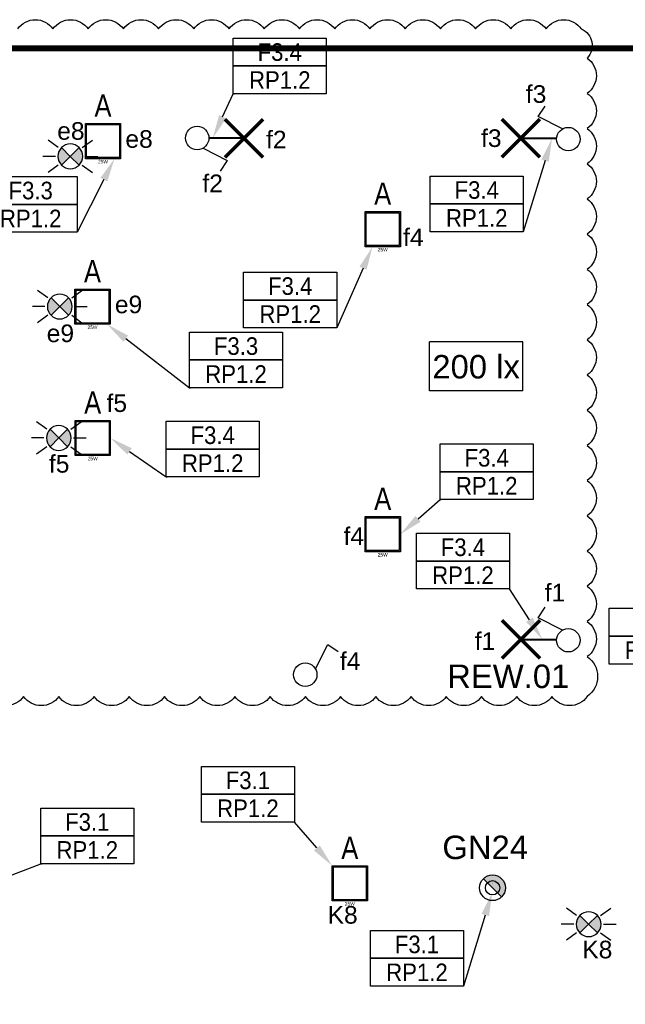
# Model space of a CAD drawing. Header units: millimetres. Extents: x 38270 to 48687, y 14738 to 20042.
# Tile 3 of 19: x 38902 to 39418, y 15449 to 16288. Entities that reach past the tile are written whole.
import ezdxf
from ezdxf import colors
from ezdxf.entities.mleader import LeaderData, LeaderLine
from ezdxf.enums import TextEntityAlignment as Align
from ezdxf.math import Vec2, Vec3

# ---------------------------------------------------------------- set-up
doc = ezdxf.new("R2010")
doc.units = ezdxf.units.MM
doc.linetypes.add('DASHED', pattern=[0.75, 0.5, -0.25])
for name, color, linetype in [('_IE_Adresy_Obwodów', 246, 'Continuous'), ('_IE_Czujki ruchu ośw', 170, 'Continuous'), ('_IE_Nateżenie oświetlenia AW', 94, 'Continuous'), ('_IE_Natężenia oświetlenia', 240, 'Continuous'), ('_IE_Oświetlenie podstawowe oprawy', 5, 'Continuous'), ('_IE_REW01', 30, 'Continuous'), ('_IE_Strefy oddziaływania rozdzielnic elektrycznych', 240, 'Continuous'), ('_IE_Strefy sterowania ośw', 242, 'Continuous'), ('_IE_Strefy sterowania oświetleniem', 242, 'Continuous'), ('_IE_Łączniki_ośw_IP20', 5, 'Continuous'), ('AX - OPISY', 240, 'Continuous'), ('AX - OPRAWY  EWAKUACYJNE', 240, 'Continuous')]:
    doc.layers.add(name, color=color, linetype=linetype)
doc.layers.add('_IE_punkty oświetleniowe', color=170, linetype='Continuous', lineweight=40)
doc.layers.add('AX - ADRESACJA', color=240, linetype='Continuous', lineweight=5)
doc.styles.add('ARIAL', font='arial.ttf')
doc.styles.add('ARIAL 1.0', font='txt')
doc.styles.add('ML-LENA', font='ARIALN.TTF')
doc.styles.add('ROMANS', font='simplex.shx', dxfattribs={"width": 0.8})
doc.styles.get("Standard").update_dxf_attribs({"font": 'ARIAL.TTF'})

# ---------------------------------------------------------------- blocks, each defined once
blk = doc.blocks.new('Natężenie oświetlenia')
at = {"layer": '_IE_Natężenia oświetlenia', "color": 7, "linetype": 'Continuous'}
for p in [(-39.69, -20.91), (39.69, 20.91)]:
    blk.add_line(p, (-39.69, 20.91), dxfattribs=at)
at = {"layer": '_IE_Natężenia oświetlenia', "color": 7}
for q in [(39.69, 20.91), (-39.69, -20.91)]:
    blk.add_line((39.69, -20.91), q, dxfattribs=at)
at = {"layer": '_IE_Nateżenie oświetlenia AW', "style": 'ARIAL', "flags": 12}
blk.add_attdef('LUX', text='', height=20, dxfattribs=at).set_placement((0, 0), align=Align.MIDDLE)
blk = doc.blocks.new('*U5022')
at = {"layer": '_IE_Łączniki_ośw_IP20', "color": 170, "ltscale": 3}
for p, q in [((1418.02, 1520.84), (1438.71, 1510.36)), ((1438.71, 1510.36), (1432.72, 1501.38))]:
    blk.add_line(p, q, dxfattribs=at)
blk.add_circle((1413.07, 1529.5), 9.98, dxfattribs=at)
at = {"layer": '_IE_Strefy sterowania ośw', "style": 'ARIAL', "flags": 12}
blk.add_attdef('STREFAOŚW', text='', height=17, dxfattribs=at).set_placement((1503.25, 1537.3), align=Align.MIDDLE)
blk = doc.blocks.new('*U5024')
at = {"layer": '_IE_Łączniki_ośw_IP20', "color": 170, "ltscale": 3}
for p, q in [((1387.42, 1548.64), (1393.41, 1557.63)), ((1408.12, 1538.17), (1387.42, 1548.64))]:
    blk.add_line(p, q, dxfattribs=at)
blk.add_circle((1413.07, 1529.5), 9.98, dxfattribs=at)
at = {"layer": '_IE_Strefy sterowania ośw', "style": 'ARIAL', "flags": 12}
blk.add_attdef('STREFAOŚW', text='', height=17, dxfattribs=at).set_placement((1503.25, 1537.3), align=Align.MIDDLE)
blk = doc.blocks.new('*U5026')
at = {"layer": '_IE_Łączniki_ośw_IP20', "color": 170, "ltscale": 3}
for p, q in [((1421.73, 1534.45), (1432.21, 1555.15)), ((1432.21, 1555.15), (1441.19, 1549.16))]:
    blk.add_line(p, q, dxfattribs=at)
blk.add_circle((1413.07, 1529.5), 9.98, dxfattribs=at)
at = {"layer": '_IE_Strefy sterowania ośw', "style": 'ARIAL', "flags": 12}
blk.add_attdef('STREFAOŚW', text='', height=17, dxfattribs=at).set_placement((1503.25, 1537.3), align=Align.MIDDLE)
blk = doc.blocks.new('*U5042')
at = {"layer": '_IE_punkty oświetleniowe', "ltscale": 2}
blk.add_line((0, 0), (29.89, 0), dxfattribs=at)
at = {"layer": '_IE_punkty oświetleniowe', "ltscale": 2, "const_width": 3}
for points in [[(16.25, -16.25), (-16.25, 16.25)], [(16.25, 16.25), (-16.25, -16.25)]]:
    blk.add_lwpolyline(points, dxfattribs=at)
blk = doc.blocks.new('Czujka ruchu sufitowa')
at = {"layer": '_IE_Czujki ruchu ośw'}
for points in [[(3278.03, 380.43), (3285.51, 372.96), (3278.03, 365.48, -0.414214)], [(3292.98, 380.43), (3285.51, 372.96), (3292.98, 365.48, 0.414214)]]:
    blk.add_hatch(color=170, dxfattribs=at).paths.add_polyline_path(points)
at = {"layer": '_IE_Czujki ruchu ośw', "color": 170}
for p, q in [((3275.28, 380.38), (3266.59, 386.7)), ((3295.73, 380.38), (3304.42, 386.7)), ((3285.51, 372.96), (3278.03, 380.43)), ((3285.51, 372.96), (3292.98, 380.43)), ((3272.87, 372.96), (3262.13, 372.96)), ((3278.03, 365.48), (3285.51, 372.96)), ((3292.98, 365.48), (3285.51, 372.96)), ((3298.14, 372.96), (3308.89, 372.96)), ((3275.28, 365.53), (3266.59, 359.21)), ((3295.73, 365.53), (3304.42, 359.21))]:
    blk.add_line(p, q, dxfattribs=at)
for start, end in [(90, 270), (270, 90)]:
    blk.add_arc((3285.51, 372.96), 10.57, start, end, dxfattribs=at)
blk = doc.blocks.new('AX - GN24')
at = {"layer": 'AX - OPRAWY  EWAKUACYJNE', "color": 251, "style": 'ARIAL 1.0'}
blk.add_text('GN24', height=0.784, dxfattribs=at).set_placement((-1.4, -0.3))
blk = doc.blocks.new('GN24')
at = {"layer": 'AX - OPRAWY  EWAKUACYJNE'}
blk.add_hatch(color=256, dxfattribs=at).paths.add_polyline_path([(15.5, 15.5, 0.668179), (-21.9, 0, 0.198912), (-15.5, -15.5)])
blk.add_line((15.5, 15.5), (-15.5, -15.5), dxfattribs=at)
for radius in [21.9, 12.2]:
    blk.add_circle((0, 0), radius, dxfattribs=at)
at = {"layer": 'AX - OPRAWY  EWAKUACYJNE', "color": 2}
blk.add_blockref('AX - GN24', (-7.9, 0.2), dxfattribs=at)
at = {"layer": 'AX - ADRESACJA', "style": 'ROMANS', "width": 0.8, "flags": 4}
blk.add_attdef('AX_ADRES', text='', height=20, dxfattribs=at).set_placement((-1.6, -46.2), align=Align.MIDDLE)
at = {"layer": 'AX - OPRAWY  EWAKUACYJNE', "lineweight": 5, "style": 'ROMANS', "width": 0.8, "flags": 13}
blk.add_attdef('TYP', (-9.1, -0.5), '', height=0.2, dxfattribs=at)
blk = doc.blocks.new('F8R3B6Q8J0')
h = blk.add_hatch(color=0)
h.dxf.hatch_style = 1
h.paths.add_polyline_path([(-0.15, -0.15), (-0.15, 0.15), (0.15, 0.15), (0.15, -0.15)])
h.paths.add_polyline_path([(-0.14, -0.14), (-0.14, 0.14), (0.14, 0.14), (0.14, -0.14)], flags=16)
at = {"color": 0}
for p, q in [((-0.15, -0.15, 0.055), (-0.15, 0.15)), ((-0.15, 0.15), (0.15, 0.15, 0.055)), ((-0.14, -0.14), (-0.14, 0.14)), ((-0.14, 0.14), (0.14, 0.14)), ((0.14, 0.14), (0.14, -0.14)), ((0.15, 0.15, 0.055), (0.15, -0.15)), ((0.15, -0.15), (-0.15, -0.15, 0.055)), ((0.14, -0.14), (-0.14, -0.14))]:
    blk.add_line(p, q, dxfattribs=at)
at = {"color": 0, "style": 'ML-LENA'}
blk.add_attdef('SYMBOL', text='', height=0.19, dxfattribs=at).set_placement((0, 0.15, 244.664), align=Align.BOTTOM_CENTER)
blk.add_attdef('Atr3', text='', height=0.16, dxfattribs=at).set_placement((-0.175, 0, -3.3718), align=Align.MIDDLE_RIGHT)
blk.add_attdef('Atr1', text='', height=0.16, dxfattribs=at).set_placement((0.1742, 0, -3.3993), align=Align.MIDDLE_LEFT)
for tag, height, p in [('MOC', 0.03, (0, -0.16)), ('Atr2', 0.16, (0, -0.197, -3.3993))]:
    blk.add_attdef(tag, text='', height=height, dxfattribs=at).set_placement(p, align=Align.TOP_CENTER)
blk = doc.blocks.new('*U36493')
at = {"layer": '_IE_Adresy_Obwodów', "color": 7}
for points in [[(-792.5, 474.4), (0, 474.4), (0, 237.2), (-792.5, 237.2)], [(-792.5, 237.2), (0, 237.2), (0, 0), (-792.5, 0)]]:
    blk.add_lwpolyline(points, close=True, dxfattribs=at)
at = {"layer": '_IE_Adresy_Obwodów', "width": 0.9, "flags": 12}
for tag, p in [('ADRES', (-396.2, 355.8)), ('ROZDZ', (-396.2, 118.6))]:
    blk.add_attdef(tag, text='', height=150, dxfattribs=at).set_placement(p, align=Align.MIDDLE)
ml = blk.add_multileader_mtext('Standard')
ml.set_content(' ')
ml.set_leader_properties()
ml.build(insert=Vec2(0, 0))
ml.multileader.update_dxf_attribs({"arrow_head_size": 200})
ctx = ml.context
ctx.base_point, ctx.arrow_head_size, ctx.plane_origin = Vec3(-13.6, 0), 200, Vec3(553.5, 71.8)
ctx.text_align_type = 2
notes = []
notes.append((ctx, [(0, (1, 1, 0), (0, 0), (-1, 0), 8, [(0, [(321.9, -372.2), (0, 0)], 0, [])])]))
ctx.mtext.insert, ctx.mtext.alignment, ctx.mtext.flow_direction = Vec3(-10, 2), 3, 5
for ctx, leaders in notes:
    for number, flags, end, landing, length, lines in leaders:
        leader = LeaderData()
        leader.index, (leader.has_last_leader_line, leader.has_dogleg_vector, leader.attachment_direction) = number, flags
        leader.last_leader_point, leader.dogleg_vector, leader.dogleg_length = Vec3(end), Vec3(landing), length
        for number, points, colour, breaks in lines:
            line = LeaderLine()
            line.index, line.vertices, line.color, line.breaks = number, Vec3.list(points), colors.encode_raw_color(colour), breaks
            leader.lines.append(line)
        ctx.leaders.append(leader)
blk = doc.blocks.new('*U36495')
at = {"layer": '_IE_Adresy_Obwodów', "color": 7}
for points in [[(-792.5, 474.4), (0, 474.4), (0, 237.2), (-792.5, 237.2)], [(-792.5, 237.2), (0, 237.2), (0, 0), (-792.5, 0)]]:
    blk.add_lwpolyline(points, close=True, dxfattribs=at)
at = {"layer": '_IE_Adresy_Obwodów', "width": 0.9, "flags": 12}
for tag, p in [('ADRES', (-396.2, 355.8)), ('ROZDZ', (-396.2, 118.6))]:
    blk.add_attdef(tag, text='', height=150, dxfattribs=at).set_placement(p, align=Align.MIDDLE)
ml = blk.add_multileader_mtext('Standard')
ml.set_content(' ')
ml.set_leader_properties()
ml.build(insert=Vec2(0, 0))
ml.multileader.update_dxf_attribs({"arrow_head_size": 200})
ctx = ml.context
ctx.base_point, ctx.arrow_head_size, ctx.plane_origin = Vec3(-13.6, 0), 200, Vec3(553.5, 71.8)
ctx.text_align_type = 2
notes = []
notes.append((ctx, [(0, (1, 1, 0), (0, 0), (-1, 0), 8, [(0, [(244.8, 797.1), (0, 0)], 0, [])])]))
ctx.mtext.insert, ctx.mtext.alignment, ctx.mtext.flow_direction = Vec3(-10, 2), 3, 5
for ctx, leaders in notes:
    for number, flags, end, landing, length, lines in leaders:
        leader = LeaderData()
        leader.index, (leader.has_last_leader_line, leader.has_dogleg_vector, leader.attachment_direction) = number, flags
        leader.last_leader_point, leader.dogleg_vector, leader.dogleg_length = Vec3(end), Vec3(landing), length
        for number, points, colour, breaks in lines:
            line = LeaderLine()
            line.index, line.vertices, line.color, line.breaks = number, Vec3.list(points), colors.encode_raw_color(colour), breaks
            leader.lines.append(line)
        ctx.leaders.append(leader)
blk = doc.blocks.new('*U36922')
at = {"layer": '_IE_Adresy_Obwodów', "color": 7}
for points in [[(-792.5, 474.4), (0, 474.4), (0, 237.2), (-792.5, 237.2)], [(-792.5, 237.2), (0, 237.2), (0, 0), (-792.5, 0)]]:
    blk.add_lwpolyline(points, close=True, dxfattribs=at)
at = {"layer": '_IE_Adresy_Obwodów', "width": 0.9, "flags": 12}
for tag, p in [('ADRES', (-396.2, 355.8)), ('ROZDZ', (-396.2, 118.6))]:
    blk.add_attdef(tag, text='', height=150, dxfattribs=at).set_placement(p, align=Align.MIDDLE)
ml = blk.add_multileader_mtext('Standard')
ml.set_content(' ')
ml.set_leader_properties()
ml.build(insert=Vec2(0, 0))
ml.multileader.update_dxf_attribs({"arrow_head_size": 200})
ctx = ml.context
ctx.base_point, ctx.arrow_head_size, ctx.plane_origin = Vec3(-784.5, 0), 200, Vec3(-1345.9, 71.8)
notes = []
notes.append((ctx, [(0, (1, 1, 0), (-792.5, 0), (1, 0), 8, [(0, [(-1297.3, -196), (-792.5, 0)], 0, [])])]))
ctx.mtext.insert, ctx.mtext.flow_direction = Vec3(-782.5, 2), 5
for ctx, leaders in notes:
    for number, flags, end, landing, length, lines in leaders:
        leader = LeaderData()
        leader.index, (leader.has_last_leader_line, leader.has_dogleg_vector, leader.attachment_direction) = number, flags
        leader.last_leader_point, leader.dogleg_vector, leader.dogleg_length = Vec3(end), Vec3(landing), length
        for number, points, colour, breaks in lines:
            line = LeaderLine()
            line.index, line.vertices, line.color, line.breaks = number, Vec3.list(points), colors.encode_raw_color(colour), breaks
            leader.lines.append(line)
        ctx.leaders.append(leader)
blk = doc.blocks.new('*U36502')
at = {"layer": '_IE_Adresy_Obwodów', "color": 7}
for points in [[(-792.5, 474.4), (0, 474.4), (0, 237.2), (-792.5, 237.2)], [(-792.5, 237.2), (0, 237.2), (0, 0), (-792.5, 0)]]:
    blk.add_lwpolyline(points, close=True, dxfattribs=at)
at = {"layer": '_IE_Adresy_Obwodów', "width": 0.9, "flags": 12}
for tag, p in [('ADRES', (-396.2, 355.8)), ('ROZDZ', (-396.2, 118.6))]:
    blk.add_attdef(tag, text='', height=150, dxfattribs=at).set_placement(p, align=Align.MIDDLE)
ml = blk.add_multileader_mtext('Standard')
ml.set_content(' ')
ml.set_leader_properties()
ml.build(insert=Vec2(0, 0))
ml.multileader.update_dxf_attribs({"arrow_head_size": 200})
ctx = ml.context
ctx.base_point, ctx.arrow_head_size, ctx.plane_origin = Vec3(-13.6, 0), 200, Vec3(553.5, 71.8)
ctx.text_align_type = 2
notes = []
notes.append((ctx, [(0, (1, 1, 0), (0, 0), (-1, 0), 8, [(0, [(759.9, -48.2), (0, 0)], 0, [])])]))
ctx.mtext.insert, ctx.mtext.alignment, ctx.mtext.flow_direction = Vec3(-10, 2), 3, 5
for ctx, leaders in notes:
    for number, flags, end, landing, length, lines in leaders:
        leader = LeaderData()
        leader.index, (leader.has_last_leader_line, leader.has_dogleg_vector, leader.attachment_direction) = number, flags
        leader.last_leader_point, leader.dogleg_vector, leader.dogleg_length = Vec3(end), Vec3(landing), length
        for number, points, colour, breaks in lines:
            line = LeaderLine()
            line.index, line.vertices, line.color, line.breaks = number, Vec3.list(points), colors.encode_raw_color(colour), breaks
            leader.lines.append(line)
        ctx.leaders.append(leader)
blk = doc.blocks.new('*U42506')
at = {"layer": '_IE_Adresy_Obwodów', "color": 7}
for points in [[(-792.5, 474.4), (0, 474.4), (0, 237.2), (-792.5, 237.2)], [(-792.5, 237.2), (0, 237.2), (0, 0), (-792.5, 0)]]:
    blk.add_lwpolyline(points, close=True, dxfattribs=at)
at = {"layer": '_IE_Adresy_Obwodów', "width": 0.9, "flags": 12}
for tag, p in [('ADRES', (-396.2, 355.8)), ('ROZDZ', (-396.2, 118.6))]:
    blk.add_attdef(tag, text='', height=150, dxfattribs=at).set_placement(p, align=Align.MIDDLE)
ml = blk.add_multileader_mtext('Standard')
ml.set_content(' ')
ml.set_leader_properties()
ml.build(insert=Vec2(0, 0))
ml.multileader.update_dxf_attribs({"arrow_head_size": 200})
ctx = ml.context
ctx.base_point, ctx.arrow_head_size, ctx.plane_origin = Vec3(-13.6, 0), 200, Vec3(553.5, 71.8)
ctx.text_align_type = 2
notes = []
notes.append((ctx, [(0, (1, 1, 0), (0, 0), (-1, 0), 8, [(0, [(305, 691.4), (0, 0)], 0, [])])]))
ctx.mtext.insert, ctx.mtext.alignment, ctx.mtext.flow_direction = Vec3(-10, 2), 3, 5
for ctx, leaders in notes:
    for number, flags, end, landing, length, lines in leaders:
        leader = LeaderData()
        leader.index, (leader.has_last_leader_line, leader.has_dogleg_vector, leader.attachment_direction) = number, flags
        leader.last_leader_point, leader.dogleg_vector, leader.dogleg_length = Vec3(end), Vec3(landing), length
        for number, points, colour, breaks in lines:
            line = LeaderLine()
            line.index, line.vertices, line.color, line.breaks = number, Vec3.list(points), colors.encode_raw_color(colour), breaks
            leader.lines.append(line)
        ctx.leaders.append(leader)
blk = doc.blocks.new('*U36533')
at = {"layer": '_IE_Adresy_Obwodów', "color": 7}
for points in [[(-792.5, 474.4), (0, 474.4), (0, 237.2), (-792.5, 237.2)], [(-792.5, 237.2), (0, 237.2), (0, 0), (-792.5, 0)]]:
    blk.add_lwpolyline(points, close=True, dxfattribs=at)
at = {"layer": '_IE_Adresy_Obwodów', "width": 0.9, "flags": 12}
for tag, p in [('ADRES', (-396.2, 355.8)), ('ROZDZ', (-396.2, 118.6))]:
    blk.add_attdef(tag, text='', height=150, dxfattribs=at).set_placement(p, align=Align.MIDDLE)
ml = blk.add_multileader_mtext('Standard')
ml.set_content(' ')
ml.set_leader_properties()
ml.build(insert=Vec2(0, 0))
ml.multileader.update_dxf_attribs({"arrow_head_size": 200})
ctx = ml.context
ctx.base_point, ctx.arrow_head_size, ctx.plane_origin = Vec3(-13.6, 0), 200, Vec3(553.5, 71.8)
ctx.text_align_type = 2
notes = []
notes.append((ctx, [(0, (1, 1, 0), (0, 0), (-1, 0), 8, [(0, [(244.8, 797.1), (0, 0)], 0, [])])]))
ctx.mtext.insert, ctx.mtext.alignment, ctx.mtext.flow_direction = Vec3(-10, 2), 3, 5
for ctx, leaders in notes:
    for number, flags, end, landing, length, lines in leaders:
        leader = LeaderData()
        leader.index, (leader.has_last_leader_line, leader.has_dogleg_vector, leader.attachment_direction) = number, flags
        leader.last_leader_point, leader.dogleg_vector, leader.dogleg_length = Vec3(end), Vec3(landing), length
        for number, points, colour, breaks in lines:
            line = LeaderLine()
            line.index, line.vertices, line.color, line.breaks = number, Vec3.list(points), colors.encode_raw_color(colour), breaks
            leader.lines.append(line)
        ctx.leaders.append(leader)
blk = doc.blocks.new('*U36534')
at = {"layer": '_IE_Adresy_Obwodów', "color": 7}
for points in [[(-792.5, 474.4), (0, 474.4), (0, 237.2), (-792.5, 237.2)], [(-792.5, 237.2), (0, 237.2), (0, 0), (-792.5, 0)]]:
    blk.add_lwpolyline(points, close=True, dxfattribs=at)
at = {"layer": '_IE_Adresy_Obwodów', "width": 0.9, "flags": 12}
for tag, p in [('ADRES', (-396.2, 355.8)), ('ROZDZ', (-396.2, 118.6))]:
    blk.add_attdef(tag, text='', height=150, dxfattribs=at).set_placement(p, align=Align.MIDDLE)
ml = blk.add_multileader_mtext('Standard')
ml.set_content(' ')
ml.set_leader_properties()
ml.build(insert=Vec2(0, 0))
ml.multileader.update_dxf_attribs({"arrow_head_size": 200})
ctx = ml.context
ctx.base_point, ctx.arrow_head_size, ctx.plane_origin = Vec3(-784.5, 0), 200, Vec3(-1345.9, 71.8)
notes = []
notes.append((ctx, [(0, (1, 1, 0), (-792.5, 0), (1, 0), 8, [(0, [(-1268, 332), (-792.5, 0)], 0, [])])]))
ctx.mtext.insert, ctx.mtext.flow_direction = Vec3(-782.5, 2), 5
for ctx, leaders in notes:
    for number, flags, end, landing, length, lines in leaders:
        leader = LeaderData()
        leader.index, (leader.has_last_leader_line, leader.has_dogleg_vector, leader.attachment_direction) = number, flags
        leader.last_leader_point, leader.dogleg_vector, leader.dogleg_length = Vec3(end), Vec3(landing), length
        for number, points, colour, breaks in lines:
            line = LeaderLine()
            line.index, line.vertices, line.color, line.breaks = number, Vec3.list(points), colors.encode_raw_color(colour), breaks
            leader.lines.append(line)
        ctx.leaders.append(leader)
blk = doc.blocks.new('*U36541')
at = {"layer": '_IE_Adresy_Obwodów', "color": 7}
for points in [[(-792.5, 474.4), (0, 474.4), (0, 237.2), (-792.5, 237.2)], [(-792.5, 237.2), (0, 237.2), (0, 0), (-792.5, 0)]]:
    blk.add_lwpolyline(points, close=True, dxfattribs=at)
at = {"layer": '_IE_Adresy_Obwodów', "width": 0.9, "flags": 12}
for tag, p in [('ADRES', (-396.2, 355.8)), ('ROZDZ', (-396.2, 118.6))]:
    blk.add_attdef(tag, text='', height=150, dxfattribs=at).set_placement(p, align=Align.MIDDLE)
ml = blk.add_multileader_mtext('Standard')
ml.set_content(' ')
ml.set_leader_properties()
ml.build(insert=Vec2(0, 0))
ml.multileader.update_dxf_attribs({"arrow_head_size": 200})
ctx = ml.context
ctx.base_point, ctx.arrow_head_size, ctx.plane_origin = Vec3(-784.5, 0), 200, Vec3(-1345.9, 71.8)
notes = []
notes.append((ctx, [(0, (1, 1, 0), (-792.5, 0), (1, 0), 8, [(0, [(-967.4, -378.3), (-792.5, 0)], 0, [])])]))
ctx.mtext.insert, ctx.mtext.flow_direction = Vec3(-782.5, 2), 5
for ctx, leaders in notes:
    for number, flags, end, landing, length, lines in leaders:
        leader = LeaderData()
        leader.index, (leader.has_last_leader_line, leader.has_dogleg_vector, leader.attachment_direction) = number, flags
        leader.last_leader_point, leader.dogleg_vector, leader.dogleg_length = Vec3(end), Vec3(landing), length
        for number, points, colour, breaks in lines:
            line = LeaderLine()
            line.index, line.vertices, line.color, line.breaks = number, Vec3.list(points), colors.encode_raw_color(colour), breaks
            leader.lines.append(line)
        ctx.leaders.append(leader)
blk = doc.blocks.new('*U36545')
at = {"layer": '_IE_Adresy_Obwodów', "color": 7}
for points in [[(-792.5, 474.4), (0, 474.4), (0, 237.2), (-792.5, 237.2)], [(-792.5, 237.2), (0, 237.2), (0, 0), (-792.5, 0)]]:
    blk.add_lwpolyline(points, close=True, dxfattribs=at)
at = {"layer": '_IE_Adresy_Obwodów', "width": 0.9, "flags": 12}
for tag, p in [('ADRES', (-396.2, 355.8)), ('ROZDZ', (-396.2, 118.6))]:
    blk.add_attdef(tag, text='', height=150, dxfattribs=at).set_placement(p, align=Align.MIDDLE)
ml = blk.add_multileader_mtext('Standard')
ml.set_content(' ')
ml.set_leader_properties()
ml.build(insert=Vec2(0, 0))
ml.multileader.update_dxf_attribs({"arrow_head_size": 200})
ctx = ml.context
ctx.base_point, ctx.arrow_head_size, ctx.plane_origin = Vec3(-784.5, 0), 200, Vec3(-1345.9, 71.8)
notes = []
notes.append((ctx, [(0, (1, 1, 0), (-792.5, 0), (1, 0), 8, [(0, [(-1131.9, -295.5), (-792.5, 0)], 0, [])])]))
ctx.mtext.insert, ctx.mtext.flow_direction = Vec3(-782.5, 2), 5
for ctx, leaders in notes:
    for number, flags, end, landing, length, lines in leaders:
        leader = LeaderData()
        leader.index, (leader.has_last_leader_line, leader.has_dogleg_vector, leader.attachment_direction) = number, flags
        leader.last_leader_point, leader.dogleg_vector, leader.dogleg_length = Vec3(end), Vec3(landing), length
        for number, points, colour, breaks in lines:
            line = LeaderLine()
            line.index, line.vertices, line.color, line.breaks = number, Vec3.list(points), colors.encode_raw_color(colour), breaks
            leader.lines.append(line)
        ctx.leaders.append(leader)
blk = doc.blocks.new('*U42509')
at = {"layer": '_IE_Adresy_Obwodów', "color": 7}
for points in [[(-792.5, 474.4), (0, 474.4), (0, 237.2), (-792.5, 237.2)], [(-792.5, 237.2), (0, 237.2), (0, 0), (-792.5, 0)]]:
    blk.add_lwpolyline(points, close=True, dxfattribs=at)
at = {"layer": '_IE_Adresy_Obwodów', "width": 0.9, "flags": 12}
for tag, p in [('ADRES', (-396.2, 355.8)), ('ROZDZ', (-396.2, 118.6))]:
    blk.add_attdef(tag, text='', height=150, dxfattribs=at).set_placement(p, align=Align.MIDDLE)
ml = blk.add_multileader_mtext('Standard')
ml.set_content(' ')
ml.set_leader_properties()
ml.build(insert=Vec2(0, 0))
ml.multileader.update_dxf_attribs({"arrow_head_size": 200})
ctx = ml.context
ctx.base_point, ctx.arrow_head_size, ctx.plane_origin = Vec3(-13.6, 0), 200, Vec3(553.5, 71.8)
ctx.text_align_type = 2
notes = []
notes.append((ctx, [(0, (1, 1, 0), (0, 0), (-1, 0), 8, [(0, [(279.7, -429.5), (0, 0)], 0, [])])]))
ctx.mtext.insert, ctx.mtext.alignment, ctx.mtext.flow_direction = Vec3(-10, 2), 3, 5
for ctx, leaders in notes:
    for number, flags, end, landing, length, lines in leaders:
        leader = LeaderData()
        leader.index, (leader.has_last_leader_line, leader.has_dogleg_vector, leader.attachment_direction) = number, flags
        leader.last_leader_point, leader.dogleg_vector, leader.dogleg_length = Vec3(end), Vec3(landing), length
        for number, points, colour, breaks in lines:
            line = LeaderLine()
            line.index, line.vertices, line.color, line.breaks = number, Vec3.list(points), colors.encode_raw_color(colour), breaks
            leader.lines.append(line)
        ctx.leaders.append(leader)
blk = doc.blocks.new('*U42497')
at = {"layer": '_IE_Adresy_Obwodów', "color": 7}
for points in [[(-792.5, 474.4), (0, 474.4), (0, 237.2), (-792.5, 237.2)], [(-792.5, 237.2), (0, 237.2), (0, 0), (-792.5, 0)]]:
    blk.add_lwpolyline(points, close=True, dxfattribs=at)
at = {"layer": '_IE_Adresy_Obwodów', "width": 0.9, "flags": 12}
for tag, p in [('ADRES', (-396.2, 355.8)), ('ROZDZ', (-396.2, 118.6))]:
    blk.add_attdef(tag, text='', height=150, dxfattribs=at).set_placement(p, align=Align.MIDDLE)
ml = blk.add_multileader_mtext('Standard')
ml.set_content(' ')
ml.set_leader_properties()
ml.build(insert=Vec2(0, 0))
ml.multileader.update_dxf_attribs({"arrow_head_size": 200})
ctx = ml.context
ctx.base_point, ctx.arrow_head_size, ctx.plane_origin = Vec3(-784.5, 0), 200, Vec3(-1345.9, 71.8)
notes = []
notes.append((ctx, [(0, (1, 1, 0), (-792.5, 0), (1, 0), 8, [(0, [(-1494.3, 541.3), (-792.5, 0)], 0, [])])]))
ctx.mtext.insert, ctx.mtext.flow_direction = Vec3(-782.5, 2), 5
for ctx, leaders in notes:
    for number, flags, end, landing, length, lines in leaders:
        leader = LeaderData()
        leader.index, (leader.has_last_leader_line, leader.has_dogleg_vector, leader.attachment_direction) = number, flags
        leader.last_leader_point, leader.dogleg_vector, leader.dogleg_length = Vec3(end), Vec3(landing), length
        for number, points, colour, breaks in lines:
            line = LeaderLine()
            line.index, line.vertices, line.color, line.breaks = number, Vec3.list(points), colors.encode_raw_color(colour), breaks
            leader.lines.append(line)
        ctx.leaders.append(leader)
blk = doc.blocks.new('*U42500')
at = {"layer": '_IE_Adresy_Obwodów', "color": 7}
for points in [[(-792.5, 474.4), (0, 474.4), (0, 237.2), (-792.5, 237.2)], [(-792.5, 237.2), (0, 237.2), (0, 0), (-792.5, 0)]]:
    blk.add_lwpolyline(points, close=True, dxfattribs=at)
at = {"layer": '_IE_Adresy_Obwodów', "width": 0.9, "flags": 12}
for tag, p in [('ADRES', (-396.2, 355.8)), ('ROZDZ', (-396.2, 118.6))]:
    blk.add_attdef(tag, text='', height=150, dxfattribs=at).set_placement(p, align=Align.MIDDLE)
ml = blk.add_multileader_mtext('Standard')
ml.set_content(' ')
ml.set_leader_properties()
ml.build(insert=Vec2(0, 0))
ml.multileader.update_dxf_attribs({"arrow_head_size": 200})
ctx = ml.context
ctx.base_point, ctx.arrow_head_size, ctx.plane_origin = Vec3(-13.6, 0), 200, Vec3(553.5, 71.8)
ctx.text_align_type = 2
notes = []
notes.append((ctx, [(0, (1, 1, 0), (0, 0), (-1, 0), 8, [(0, [(317.6, 626.9), (0, 0)], 0, [])])]))
ctx.mtext.insert, ctx.mtext.alignment, ctx.mtext.flow_direction = Vec3(-10, 2), 3, 5
for ctx, leaders in notes:
    for number, flags, end, landing, length, lines in leaders:
        leader = LeaderData()
        leader.index, (leader.has_last_leader_line, leader.has_dogleg_vector, leader.attachment_direction) = number, flags
        leader.last_leader_point, leader.dogleg_vector, leader.dogleg_length = Vec3(end), Vec3(landing), length
        for number, points, colour, breaks in lines:
            line = LeaderLine()
            line.index, line.vertices, line.color, line.breaks = number, Vec3.list(points), colors.encode_raw_color(colour), breaks
            leader.lines.append(line)
        ctx.leaders.append(leader)

msp = doc.modelspace()

# ---------------------------------------------------------------- linework, layer by layer
at = {"layer": '_IE_REW01'}
msp.add_lwpolyline([(38900.41, 16280.44, -0.5206), (38930.41, 16280.44, -0.5206), (38960.41, 16280.44, -0.5206), (38990.41, 16280.44, -0.5206), (39020.41, 16280.44, -0.5206), (39050.41, 16280.44, -0.5206), (39080.41, 16280.44, -0.5206), (39110.41, 16280.44, -0.5206), (39140.41, 16280.44, -0.5206), (39170.41, 16280.44, -0.5206), (39200.41, 16280.44, -0.5206), (39230.41, 16280.44, -0.5206), (39260.41, 16280.44, -0.5206), (39290.41, 16280.44, -0.5206), (39320.41, 16280.44, -0.5206), (39350.41, 16280.44, -0.5206), (39380.41, 16280.44, -0.5206), (39385.45, 16255.49, -0.5206), (39385.45, 16225.49, -0.5206), (39385.45, 16195.49, -0.5206), (39385.45, 16165.49, -0.5206), (39385.45, 16135.49, -0.5206), (39385.45, 16105.49, -0.5206), (39385.45, 16075.49, -0.5206), (39385.45, 16045.49, -0.5206), (39385.45, 16015.49, -0.5206), (39385.45, 15985.49, -0.5206), (39385.45, 15955.49, -0.5206), (39385.45, 15925.49, -0.5206), (39385.45, 15895.49, -0.5206), (39385.45, 15865.49, -0.5206), (39385.45, 15835.49, -0.5206), (39385.45, 15805.49, -0.5206), (39385.45, 15775.49, -0.5206), (39385.45, 15745.49, -0.5206), (39385.45, 15711.52, -0.5206), (39385.45, 15711.52, -0.5206), (39355.45, 15711.52, -0.5206), (39325.45, 15711.52, -0.5206), (39295.45, 15711.52, -0.5206), (39265.45, 15711.52, -0.5206), (39235.45, 15711.52, -0.5206), (39205.45, 15711.52, -0.5206), (39175.45, 15711.52, -0.5206), (39145.45, 15711.52, -0.5206), (39115.45, 15711.52, -0.5206), (39085.45, 15711.52, -0.5206), (39055.45, 15711.52, -0.5206), (39025.45, 15711.52, -0.5206), (38995.45, 15711.52, -0.5206), (38965.45, 15711.52, -0.5206), (38935.45, 15711.52, -0.5206), (38905.45, 15711.52, -0.5206), (38875.45, 15711.52, -0.5206)], format="xyb", dxfattribs=at)
at = {"layer": '_IE_Strefy oddziaływania rozdzielnic elektrycznych', "linetype": 'DASHED', "ltscale": 10, "const_width": 5}
msp.add_lwpolyline([(38272.3, 16263.81), (44122.3, 16263.81), (44122.3, 14740.81), (38272.3, 14740.81)], close=True, dxfattribs=at)

# ---------------------------------------------------------------- block references
at = {"layer": '_IE_Adresy_Obwodów', "xscale": 0.1, "yscale": 0.1, "zscale": 0.1}
for name, p, values in [('*U36541', (39163.25, 16225.1), {'ADRES': 'F3.4', 'ROZDZ': 'RP1.2'}), ('*U36533', (39331.01, 16107.55), {'ADRES': 'F3.4', 'ROZDZ': 'RP1.2'}), ('*U42500', (38951.1, 16107.12, -255.5), {'ADRES': 'F3.3', 'ROZDZ': 'RP1.2'}), ('*U42506', (39172.11, 16025.67), {'ADRES': 'F3.4', 'ROZDZ': 'RP1.2'}), ('*U42497', (39125.98, 15974.55), {'ADRES': 'F3.3', 'ROZDZ': 'RP1.2'}), ('*U36534', (39106.1, 15898.61), {'ADRES': 'F3.4', 'ROZDZ': 'RP1.2'}), ('*U36545', (39339.49, 15879.36, 252.75), {'ADRES': 'F3.4', 'ROZDZ': 'RP1.2'}), ('*U42509', (39319.21, 15803.13), {'ADRES': 'F3.4', 'ROZDZ': 'RP1.2'}), ('*U36502', (39483.31, 15739.21, 257), {'ADRES': 'F3.2', 'ROZDZ': 'RP1.2'}), ('*U36493', (39136.08, 15604.52, 250), {'ADRES': 'F3.1', 'ROZDZ': 'RP1.2'}), ('*U36922', (38999.29, 15569, 250), {'ADRES': 'F3.1', 'ROZDZ': 'RP1.2'}), ('*U36495', (39280.08, 15464.72), {'ADRES': 'F3.1', 'ROZDZ': 'RP1.2'})]:
    msp.add_blockref(name, p, dxfattribs=at).add_auto_attribs(values)
at = {"layer": '_IE_Czujki ruchu ośw'}
for p in [(35659.71, 15798.85), (35650.75, 15670.85), (35649.93, 15558.85), (36101.18, 15144.54)]:
    msp.add_blockref('Czujka ruchu sufitowa', p, dxfattribs=at)
at = {"layer": '_IE_Natężenia oświetlenia'}
ref = msp.add_blockref('Natężenie oświetlenia', (39290.82, 15992.92), dxfattribs=at)
ref.add_attrib('LUX', '200 lx', dxfattribs={"height": 20, "style": 'ARIAL'}).set_placement((39290.82, 15992.92), align=Align.MIDDLE)
at = {"layer": '_IE_Oświetlenie podstawowe oprawy', "xscale": 100, "yscale": 100, "zscale": 100}
for p in [(38973.05, 16184.81, -5.5), (39211.3, 16109.81, 250), (38964.1, 16043.69, -5.5), (39211.3, 15849.81, 250), (39183.27, 15552.31, 250)]:
    msp.add_blockref('F8R3B6Q8J0', p, dxfattribs=at).add_auto_attribs({'SYMBOL': 'A', 'MOC': '25W'})
at = {"layer": '_IE_Oświetlenie podstawowe oprawy'}
ref = msp.add_blockref('F8R3B6Q8J0', (38964.3, 15931.81), dxfattribs=dict(at, xscale=100, yscale=100, zscale=100))
ref.add_attrib('SYMBOL', 'A', dxfattribs={"layer": '0', "color": 0, "height": 19, "style": 'ML-LENA'}).set_placement((38964.3, 15946.81, 24216.4), align=Align.BOTTOM_CENTER)
ref.add_attrib('MOC', '25W', dxfattribs={"layer": '0', "color": 0, "height": 3, "style": 'ML-LENA'}).set_placement((38964.3, 15915.81, -250), align=Align.TOP_CENTER)
at = {"layer": '_IE_punkty oświetleniowe', "rotation": 180}
msp.add_blockref('*U5042', (39093.15, 16187.27), dxfattribs=at)
at = {"layer": '_IE_punkty oświetleniowe'}
for p in [(39329, 16187.27), (39329, 15760.18)]:
    msp.add_blockref('*U5042', p, dxfattribs=at)
at = {"layer": '_IE_Łączniki_ośw_IP20'}
for name, p in [('*U5024', (37956.29, 14657.01)), ('*U5022', (37640.22, 14657.9)), ('*U5024', (37956.29, 14229.92)), ('*U5026', (37732.23, 14200.63))]:
    msp.add_blockref(name, p, dxfattribs=at)
at = {"layer": 'AX - OPRAWY  EWAKUACYJNE', "xscale": 0.5, "yscale": 0.5, "zscale": 0.5, "rotation": 269.9999999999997}
msp.add_blockref('GN24', (39304.8, 15548.51, 250), dxfattribs=at)

# ---------------------------------------------------------------- texts
at = {"layer": '_IE_REW01', "insert": (39266.2, 15738.74), "char_height": 20, "width": 190.5972, "attachment_point": 1}
msp.add_mtext('REW.01', dxfattribs=at)
at = {"layer": '_IE_Strefy sterowania oświetleniem', "char_height": 15, "attachment_point": 1, "style": 'ARIAL'}
for s, insert in [('f3', (39333.16, 16232.39)), ('e8', (38934.08, 16200.95, -252.75)), ('e8', (38992.13, 16194.1, -255.5)), ('f2', (39111.95, 16193.61)), ('f3', (39295.05, 16194.8)), ('f2', (39057.73, 16156.28)), ('f4', (39228.65, 16110.28)), ('e9', (38983.18, 16053.1, -252.75)), ('e9', (38925.12, 16028.5, -252.75)), ('f5', (38976.09, 15968.98)), ('f5', (38927.02, 15917.29)), ('f4', (39177.96, 15855.68)), ('f1', (39349.27, 15807.53)), ('f1', (39289.66, 15766.2)), ('f4', (39174.82, 15749.2)), ('K8', (39164.36, 15532.95)), ('K8', (39381.25, 15503.4))]:
    msp.add_mtext_dynamic_manual_height_columns(s, width=145.0252, gutter_width=12.5, heights=[0], dxfattribs=dict(at, insert=insert))
at = {"layer": 'AX - OPISY', "style": 'ARIAL 1.0'}
msp.add_text('GN24', height=20, dxfattribs=at).set_placement((39298.56, 15582.95, 250), align=Align.MIDDLE)

doc.saveas('drawing.dxf')
